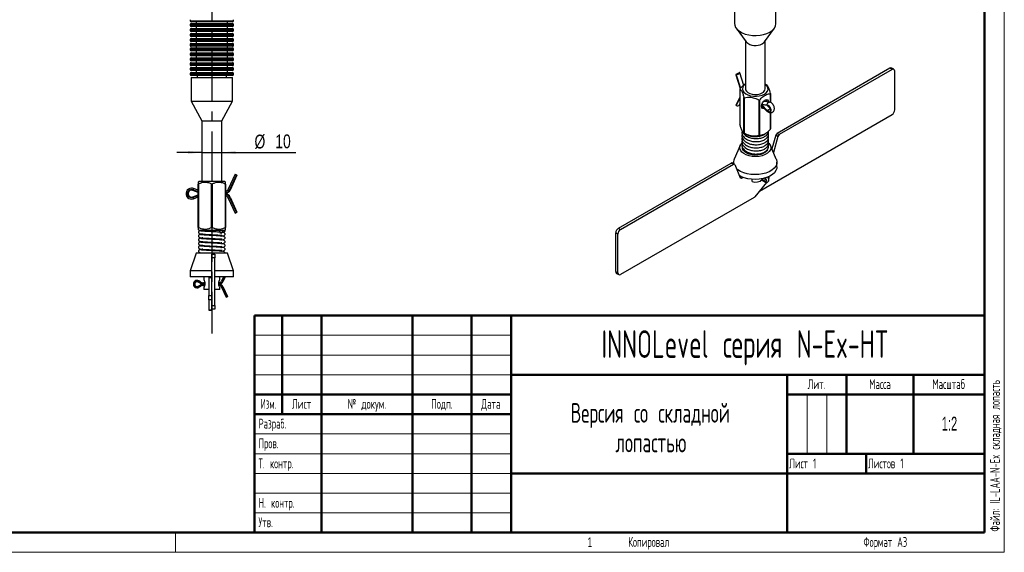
# Model space of a CAD drawing. Header units: millimetres. Extents: x 0 to 420, y 0 to 297.
# Tile 6 of 15: x 170 to 420, y 0 to 135. Entities that reach past the tile are written whole.
import ezdxf

# ---------------------------------------------------------------- set-up
doc = ezdxf.new("R2010")
doc.units = ezdxf.units.MM
doc.linetypes.add('CENTERX2', pattern=[20.32, 12.7, -2.54, 2.54, -2.54])
doc.layers.add('ОСЕВЫЕ', color=7, linetype='Continuous')
doc.layers.add('ОСНОВНОЙ', color=7, linetype='Continuous', lineweight=25)
doc.styles.add('SLDTEXTSTYLE0', font='TXT', dxfattribs={"width": 0.605, "bigfont": 'bigfont'})
doc.styles.add('SLDTEXTSTYLE1', font='TXT', dxfattribs={"width": 0.620146, "bigfont": 'bigfont'})
doc.styles.add('SLDTEXTSTYLE2', font='TXT', dxfattribs={"width": 0.605})
doc.styles.add('SLDTEXTSTYLE3', font='TXT', dxfattribs={"width": 0.559127, "bigfont": 'bigfont'})
doc.styles.add('SLDTEXTSTYLE4', font='TXT', dxfattribs={"width": 0.75})
doc.dimstyles.new('SLDDIMSTYLE3', dxfattribs={"dimtxt": 3.5, "dimasz": 3.556, "dimexe": 0, "dimexo": 0.0625, "dimgap": 0.875, "dimtad": 1, "dimdec": 0, "dimlfac": 2, "dimrnd": 1e-09, "dimzin": 12, "dimdsep": 46, "dimtxsty": 'SLDTEXTSTYLE4', "dimsah": 1, "dimcen": 0.09, "dimadec": 0, "dimazin": 3, "dimtfac": 1, "dimtdec": 0, "dimtmove": 0, "dimatfit": 0, "dimfxl": 0, "dimfrac": 2, "dimtolj": 1, "dimtzin": 12, "dimarcsym": 0})

# ---------------------------------------------------------------- blocks, each defined once
blk = doc.blocks.new('SW_NOTE_0')
at = {"color": 0, "linetype": 'Continuous', "lineweight": 0, "char_height": 5, "attachment_point": 2, "style": 'SLDTEXTSTYLE0'}
for s, insert in [('Версия со складной', (31.41, 6.43)), ('лопастью', (31.54, -1.07))]:
    blk.add_mtext(s, dxfattribs=dict(at, insert=insert))
blk = doc.blocks.new('_D_6')
at = {"layer": 'ОСЕВЫЕ'}
for p, q in [((216.67, 101.35), (210.32, 101.35)), ((216.67, 101.35), (221.67, 101.35)), ((221.67, 101.35), (240.43, 101.35))]:
    blk.add_line(p, q, dxfattribs=at)
for points in [[(216.67, 101.35), (213.12, 101.73), (213.12, 100.97)], [(221.67, 101.35), (225.23, 100.97), (225.23, 101.73)]]:
    blk.add_solid(points, dxfattribs=at)
at = {"layer": 'ОСЕВЫЕ', "char_height": 3.5, "attachment_point": 1, "style": 'SLDTEXTSTYLE4'}
for s, insert in [('%%c', (229.98, 105.86)), ('10', (235.26, 105.92))]:
    blk.add_mtext(s, dxfattribs=dict(at, insert=insert))

msp = doc.modelspace()

# ---------------------------------------------------------------- linework, layer by layer
at = {"color": 7, "linetype": 'Continuous', "lineweight": 18}
for p, q in [((420, 297), (420, 0)), ((230, 55), (295, 55)), ((230, 50), (295, 50)), ((230, 45), (295, 45)), ((370, 40), (370, 25)), ((375, 40), (375, 25)), ((230, 30), (295, 30)), ((230, 25), (295, 25)), ((230, 20), (295, 20)), ((230, 15), (295, 15)), ((230, 10), (295, 10)), ((0, 0), (420, 0))]:
    msp.add_line(p, q, dxfattribs=at)
at = {"color": 7, "linetype": 'Continuous', "lineweight": 50}
for p, q in [((415, 5), (415, 292)), ((230, 60), (415, 60)), ((230, 60), (230, 5)), ((237, 35), (237, 60)), ((247, 60), (247, 5)), ((270, 60), (270, 5)), ((285, 60), (285, 5)), ((295, 60), (295, 5)), ((295, 45), (415, 45)), ((365, 45), (365, 5)), ((380, 45), (380, 25)), ((397, 45), (397, 25)), ((230, 40), (295, 40)), ((365, 40), (415, 40)), ((230, 35), (295, 35)), ((365, 25), (415, 25)), ((385, 25), (385, 20)), ((295, 20), (415, 20)), ((20, 5), (415, 5))]:
    msp.add_line(p, q, dxfattribs=at)
at = {"color": 7, "linetype": 'Continuous', "lineweight": 25}
for p, q in [((351.64, 138.58), (351.64, 134.01)), ((362.14, 134.01), (362.14, 138.58)), ((213.67, 135), (213.67, 134.75)), ((224.67, 134.75), (224.67, 135)), ((213.67, 133.75), (213.67, 133.5)), ((213.67, 132.5), (213.67, 132.25)), ((224.42, 134.5), (213.92, 134.5)), ((213.92, 134), (219.17, 134)), ((224.42, 133.25), (213.92, 133.25)), ((213.92, 132.75), (219.17, 132.75)), ((215.17, 134.5), (215.17, 134)), ((215.17, 133.25), (215.17, 132.75)), ((219.17, 134), (224.42, 134)), ((219.17, 132.75), (224.42, 132.75)), ((223.17, 134), (223.17, 134.5)), ((223.17, 132.75), (223.17, 133.25)), ((224.67, 133.5), (224.67, 133.75)), ((224.67, 132.25), (224.67, 132.5)), ((352.05, 132.83), (354.59, 129.37)), ((359.19, 129.37), (361.73, 132.83)), ((213.67, 131.25), (213.67, 131)), ((213.67, 130), (213.67, 129.75)), ((224.42, 132), (213.92, 132)), ((213.92, 131.5), (219.17, 131.5)), ((224.42, 130.75), (213.92, 130.75)), ((213.92, 130.25), (219.17, 130.25)), ((215.17, 132), (215.17, 131.5)), ((215.17, 130.75), (215.17, 130.25)), ((219.17, 131.5), (224.42, 131.5)), ((219.17, 130.25), (224.42, 130.25)), ((223.17, 131.5), (223.17, 132)), ((223.17, 130.25), (223.17, 130.75)), ((224.67, 131), (224.67, 131.25)), ((224.67, 129.75), (224.67, 130)), ((213.67, 128.75), (213.67, 128.5)), ((213.67, 127.6), (213.67, 127.35)), ((224.42, 129.5), (213.92, 129.5)), ((213.92, 129), (219.17, 129)), ((224.42, 128.25), (213.92, 128.25)), ((213.92, 127.85), (219.17, 127.85)), ((215.17, 129.5), (215.17, 129)), ((215.17, 128.25), (215.17, 127.85)), ((219.17, 129), (224.42, 129)), ((219.17, 127.85), (224.42, 127.85)), ((223.17, 129), (223.17, 129.5)), ((223.17, 127.85), (223.17, 128.25)), ((224.67, 128.5), (224.67, 128.75)), ((224.67, 127.35), (224.67, 127.6)), ((354.39, 129.64), (354.39, 117.48)), ((359.39, 117.48), (359.39, 129.64)), ((213.67, 126.35), (213.67, 126.1)), ((213.67, 125.1), (213.67, 124.85)), ((224.42, 127.1), (213.92, 127.1)), ((213.92, 126.6), (219.17, 126.6)), ((224.42, 125.85), (213.92, 125.85)), ((213.92, 125.35), (219.17, 125.35)), ((215.17, 127.1), (215.17, 126.6)), ((215.17, 125.85), (215.17, 125.35)), ((219.17, 126.6), (224.42, 126.6)), ((219.17, 125.35), (224.42, 125.35)), ((223.17, 126.6), (223.17, 127.1)), ((223.17, 125.35), (223.17, 125.85)), ((224.67, 126.1), (224.67, 126.35)), ((224.67, 124.85), (224.67, 125.1)), ((213.67, 123.85), (213.67, 123.6)), ((213.67, 122.6), (213.67, 122.35)), ((224.42, 124.6), (213.92, 124.6)), ((213.92, 124.1), (219.17, 124.1)), ((224.42, 123.35), (213.92, 123.35)), ((213.92, 122.85), (219.17, 122.85)), ((215.17, 124.6), (215.17, 124.1)), ((215.17, 123.35), (215.17, 122.85)), ((219.17, 124.1), (224.42, 124.1)), ((219.17, 122.85), (224.42, 122.85)), ((223.17, 124.1), (223.17, 124.6)), ((223.17, 122.85), (223.17, 123.35)), ((224.67, 123.6), (224.67, 123.85)), ((224.67, 122.35), (224.67, 122.6)), ((391.01, 122.68), (362.43, 106.18)), ((391.54, 122.37), (362.96, 105.88)), ((391.54, 122.37), (391.01, 122.68)), ((392.04, 122.42), (391.51, 122.73)), ((213.67, 121.35), (213.67, 121.1)), ((224.42, 122.1), (213.92, 122.1)), ((213.92, 121.6), (219.17, 121.6)), ((224.42, 120.85), (213.92, 120.85)), ((213.92, 120.35), (213.92, 114.35)), ((213.92, 120.35), (224.42, 120.35)), ((215.17, 122.1), (215.17, 121.6)), ((215.42, 120.85), (215.42, 120.35)), ((219.17, 121.6), (224.42, 121.6)), ((222.92, 120.35), (222.92, 120.85)), ((223.17, 121.6), (223.17, 122.1)), ((224.42, 114.35), (224.42, 120.35)), ((224.67, 121.1), (224.67, 121.35)), ((351.97, 121.06), (353.1, 117.56)), ((352.77, 121.54), (352, 121.1)), ((353.97, 118.35), (352.94, 121.55)), ((392.24, 112.17), (392.24, 121.96)), ((353.01, 117.42), (353.01, 108.44)), ((359.72, 118.5), (359.39, 118.69)), ((353.01, 115.39), (351.98, 113.37)), ((354.01, 106.28), (354.01, 115.26)), ((354.11, 115.2), (354.11, 106.22)), ((360.73, 114), (360.73, 116.23)), ((360.77, 116.31), (360.77, 113.99)), ((213.92, 114.35), (216.67, 109.35)), ((213.92, 114.35), (224.42, 114.35)), ((221.67, 109.35), (224.42, 114.35)), ((352.9, 113.44), (353.01, 113.65)), ((357.85, 105.64), (357.85, 114.62)), ((357.99, 114.64), (357.99, 105.66)), ((358.49, 113.22), (358.56, 113.16)), ((358.51, 113.14), (358.56, 113.16)), ((358.66, 113.15), (358.52, 113.09)), ((359.84, 111.87), (358.54, 113.19)), ((358.56, 113.16), (359.86, 111.84)), ((358.6, 113.51), (359.9, 113.33)), ((359.94, 112), (358.64, 113.32)), ((360.48, 114.09), (359.18, 114.27)), ((359.2, 114.28), (359.21, 114.52)), ((360.73, 112.48), (359.89, 113.33)), ((360.71, 112.44), (359.94, 112)), ((357.98, 91.57), (391.54, 110.94)), ((359.84, 111.87), (359.86, 111.84)), ((360.73, 107.24), (360.73, 111.44)), ((360.77, 111.44), (360.77, 107.32)), ((216.67, 109.35), (216.67, 94.1)), ((216.67, 109.35), (221.67, 109.35)), ((221.67, 94.1), (221.67, 109.35)), ((354.06, 106.25), (354.59, 105.94)), ((359.19, 105.94), (359.36, 106.05)), ((362.1, 105.73), (361.11, 102.23)), ((362.63, 105.43), (361.49, 101.37)), ((362.63, 105.43), (362.1, 105.73)), ((362.43, 106.18), (362.96, 105.88)), ((353.06, 103.13), (351.55, 99.67)), ((362.22, 99.67), (360.72, 103.13)), ((322.24, 82.16), (350.81, 98.66)), ((322.77, 81.86), (351.34, 98.35)), ((351.34, 98.35), (350.81, 98.66)), ((351.59, 98.38), (351.06, 98.68)), ((351.39, 98.9), (351.39, 98.5)), ((351.67, 98.28), (353.09, 94.92)), ((362.39, 97.68), (362.39, 98.9)), ((225.07, 95.84), (223.33, 92.03)), ((225.4, 95.69), (223.67, 91.88)), ((225.54, 95.63), (223.8, 91.82)), ((225.07, 95.84), (225.4, 95.69)), ((225.4, 95.69), (225.54, 95.63)), ((352.97, 95.21), (353.18, 95.33)), ((353.42, 94.85), (353.77, 95.06)), ((359.63, 94.47), (359.33, 94.83)), ((215.92, 94.1), (215.67, 93.85)), ((215.75, 93.35), (215.67, 93.35)), ((215.67, 82.35), (215.67, 93.35)), ((215.75, 93.35), (215.75, 82.35)), ((215.92, 94.1), (222.42, 94.1)), ((219.1, 82.35), (219.1, 93.35)), ((219.25, 93.35), (219.1, 93.35)), ((219.25, 93.35), (219.25, 82.35)), ((222.67, 93.85), (222.42, 94.1)), ((222.67, 93.35), (222.6, 93.35)), ((222.6, 82.35), (222.6, 93.35)), ((222.67, 93.35), (222.67, 82.35)), ((356.11, 93.96), (356.11, 94.53)), ((359.77, 93.73), (356.77, 90.1)), ((359.01, 94.09), (358.66, 94.52)), ((358.66, 94.52), (358.66, 94.51)), ((358.66, 94.51), (359.02, 94.08)), ((358.73, 94.6), (358.67, 94.67)), ((359.09, 94.16), (358.73, 94.6)), ((359.6, 94.46), (359.09, 94.16)), ((359.68, 94.37), (359.6, 94.46)), ((214.37, 91.87), (214.32, 91.73)), ((215.67, 91.22), (214.32, 91.73)), ((214.32, 90.09), (215.67, 90.61)), ((214.37, 89.95), (214.32, 90.09)), ((215.67, 91.77), (214.5, 92.21)), ((214.5, 89.61), (215.67, 90.06)), ((223.67, 91.88), (223.8, 91.82)), ((223.67, 89.95), (223.8, 90.01)), ((223.67, 89.95), (225.4, 86.14)), ((223.8, 90.01), (225.54, 86.2)), ((356.6, 89.95), (322.77, 70.43)), ((223.33, 89.8), (225.07, 85.98)), ((225.07, 85.98), (225.4, 86.14)), ((225.4, 86.14), (225.54, 86.2)), ((215.67, 82.35), (215.75, 82.35)), ((219.1, 82.35), (219.25, 82.35)), ((222.6, 82.35), (222.67, 82.35)), ((215.67, 81.85), (215.92, 81.6)), ((222.42, 81.6), (215.92, 81.6)), ((217.17, 81.6), (217.17, 81.37)), ((217.17, 80.62), (217.17, 80.41)), ((221.17, 81.14), (221.17, 81.6)), ((221.17, 80.19), (221.17, 80.4)), ((222.42, 81.6), (222.67, 81.85)), ((222.42, 81.6), (222.55, 81.6)), ((322.06, 80.63), (321.53, 80.94)), ((321.53, 71.14), (321.53, 80.94)), ((322.06, 70.83), (322.06, 80.63)), ((322.24, 82.16), (322.77, 81.86)), ((217.17, 79.66), (217.17, 79.45)), ((217.17, 78.7), (217.17, 78.49)), ((217.17, 77.74), (217.17, 77.54)), ((221.17, 79.23), (221.17, 79.44)), ((221.17, 78.27), (221.17, 78.48)), ((221.17, 77.31), (221.17, 77.52)), ((215.22, 75.85), (213.67, 71.35)), ((223.12, 75.85), (215.22, 75.85)), ((217.17, 76.78), (217.17, 76.58)), ((219.17, 75.6), (219.92, 75.6)), ((219.17, 74.6), (219.17, 75.6)), ((219.92, 75.6), (219.92, 74.6)), ((221.17, 76.35), (221.17, 76.57)), ((224.67, 71.35), (223.12, 75.85)), ((219.17, 62.6), (219.17, 74.6)), ((219.92, 74.6), (219.17, 74.6)), ((219.92, 62.6), (219.92, 74.6)), ((213.67, 71.35), (213.67, 69.85)), ((219.17, 71.35), (213.67, 71.35)), ((224.67, 71.35), (219.92, 71.35)), ((224.67, 69.85), (224.67, 71.35)), ((321.53, 71.14), (322.06, 70.83)), ((321.74, 70.68), (322.27, 70.38)), ((219.17, 69.85), (213.67, 69.85)), ((215.75, 68.57), (215.7, 68.49)), ((216.21, 68.2), (215.7, 68.49)), ((215.7, 67.47), (216.21, 67.75)), ((215.75, 67.38), (215.7, 67.47)), ((216.25, 68.29), (215.75, 68.57)), ((215.75, 67.38), (216.25, 67.66)), ((216.37, 68.5), (215.87, 68.78)), ((215.87, 67.17), (216.37, 67.45)), ((216.25, 68.29), (216.21, 68.2)), ((216.25, 67.66), (216.21, 67.75)), ((217.4, 68.34), (217.02, 68.34)), ((217.02, 68.09), (217.02, 67.99)), ((217.42, 67.99), (217.02, 67.99)), ((217.02, 67.86), (217.02, 67.96)), ((217.02, 67.96), (217.41, 67.96)), ((217.02, 67.62), (217.34, 67.62)), ((217.17, 69.85), (217.17, 69.02)), ((218.42, 69.85), (218.42, 69.6)), ((219.17, 69.6), (218.42, 69.6)), ((218.42, 69.6), (218.42, 65.13)), ((224.67, 69.85), (219.92, 69.85)), ((221.04, 67.99), (220.93, 67.99)), ((220.94, 67.96), (221.04, 67.96)), ((221.04, 68.34), (220.95, 68.34)), ((221.04, 68.09), (221.04, 67.99)), ((221.04, 67.86), (221.04, 67.96)), ((221.17, 69.02), (221.17, 69.85)), ((222.15, 69.85), (221.64, 68.72)), ((221.86, 68.62), (221.95, 68.58)), ((221.86, 67.33), (221.95, 67.37)), ((222.53, 69.85), (221.95, 68.58)), ((221.95, 67.37), (223.11, 64.83)), ((217.17, 67.19), (217.17, 66.6)), ((218.42, 66.6), (217.17, 66.6)), ((218.42, 65.13), (219.17, 65.13)), ((218.42, 63.96), (218.42, 65.13)), ((221.17, 66.6), (219.92, 66.6)), ((221.17, 66.6), (221.17, 67.19)), ((221.64, 67.23), (222.8, 64.69)), ((221.86, 67.33), (223.02, 64.79)), ((219.17, 63.96), (218.42, 63.96)), ((218.42, 63.96), (218.42, 61.41)), ((219.17, 62.6), (219.92, 62.6)), ((219.17, 61.6), (219.17, 62.6)), ((219.92, 62.6), (219.92, 61.6)), ((222.8, 64.69), (223.02, 64.79)), ((223.02, 64.79), (223.11, 64.83)), ((218.42, 61.41), (219.17, 61.41)), ((218.42, 61.35), (218.42, 61.41)), ((219.17, 61.35), (218.42, 61.35)), ((219.92, 61.6), (219.17, 61.6)), ((219.17, 61.6), (219.17, 61.41)), ((219.17, 61.41), (219.17, 61.35))]:
    msp.add_line(p, q, dxfattribs=at)
at = {"color": 8, "linetype": 'Continuous', "lineweight": 25}
for p, q in [((213.67, 134.75), (224.67, 134.75)), ((219.17, 133.75), (213.67, 133.75)), ((213.67, 133.5), (224.67, 133.5)), ((219.17, 132.5), (213.67, 132.5)), ((213.67, 132.25), (224.67, 132.25)), ((224.67, 133.75), (219.17, 133.75)), ((224.67, 132.5), (219.17, 132.5)), ((219.17, 131.25), (213.67, 131.25)), ((213.67, 131), (224.67, 131)), ((219.17, 130), (213.67, 130)), ((224.67, 131.25), (219.17, 131.25)), ((224.67, 130), (219.17, 130)), ((213.67, 129.75), (224.67, 129.75)), ((219.17, 128.75), (213.67, 128.75)), ((213.67, 128.5), (224.67, 128.5)), ((219.17, 127.6), (213.67, 127.6)), ((213.67, 127.35), (224.67, 127.35)), ((224.67, 128.75), (219.17, 128.75)), ((224.67, 127.6), (219.17, 127.6)), ((219.17, 126.35), (213.67, 126.35)), ((213.67, 126.1), (224.67, 126.1)), ((219.17, 125.1), (213.67, 125.1)), ((213.67, 124.85), (224.67, 124.85)), ((224.67, 126.35), (219.17, 126.35)), ((224.67, 125.1), (219.17, 125.1)), ((219.17, 123.85), (213.67, 123.85)), ((213.67, 123.6), (224.67, 123.6)), ((219.17, 122.6), (213.67, 122.6)), ((213.67, 122.35), (224.67, 122.35)), ((224.67, 123.85), (219.17, 123.85)), ((224.67, 122.6), (219.17, 122.6)), ((219.17, 121.35), (213.67, 121.35)), ((213.67, 121.1), (224.67, 121.1)), ((224.67, 121.35), (219.17, 121.35)), ((352.04, 121.06), (353.15, 117.61)), ((353.01, 115.15), (352.04, 113.26)), ((358.54, 113.19), (358.56, 113.16)), ((358.58, 113.61), (359.84, 113.44)), ((358.89, 113.47), (358.64, 113.32)), ((360.71, 112.44), (359.83, 113.34)), ((353.02, 95.08), (353.42, 94.85)), ((359.6, 94.46), (359.3, 94.82)), ((358.98, 94.74), (358.73, 94.6)), ((359.01, 94.09), (359.02, 94.08)), ((214.5, 92.21), (214.37, 91.87)), ((215.67, 91.38), (214.37, 91.87)), ((214.37, 89.95), (215.67, 90.45)), ((214.5, 89.61), (214.37, 89.95)), ((223.33, 92.03), (223.67, 91.88)), ((223.33, 89.8), (223.67, 89.95)), ((215.87, 68.78), (215.75, 68.57)), ((215.87, 67.17), (215.75, 67.38)), ((216.37, 68.5), (216.25, 68.29)), ((216.37, 67.45), (216.25, 67.66)), ((217.02, 68.34), (217.02, 68.09)), ((217.42, 68.09), (217.02, 68.09)), ((217.02, 67.86), (217.4, 67.86)), ((217.02, 67.62), (217.02, 67.86)), ((221.04, 68.09), (220.93, 68.09)), ((220.95, 67.86), (221.04, 67.86)), ((221.04, 68.34), (221.04, 68.09)), ((221.04, 67.62), (221.04, 67.86)), ((221.64, 68.72), (221.86, 68.62)), ((222.42, 69.85), (221.86, 68.62)), ((221.64, 67.23), (221.86, 67.33))]:
    msp.add_line(p, q, dxfattribs=at)
at = {"color": 7, "linetype": 'Continuous', "lineweight": 25, "flags": 128}
for points in [[(351.64, 134.01), (351.69, 133.59), (351.91, 133.05), (352.3, 132.54), (352.85, 132.07), (353.54, 131.68), (354.33, 131.36), (355.22, 131.14), (356.16, 131.01), (357.13, 130.98), (358.09, 131.06), (359.01, 131.24), (359.86, 131.51), (360.6, 131.87)], [(358.66, 128.91), (359.07, 129.22), (359.19, 129.37)], [(352, 121.1), (351.99, 121.09), (351.98, 121.08), (351.97, 121.07), (351.97, 121.06), (351.98, 121.06), (352, 121.05), (352.02, 121.06), (352.04, 121.06)], [(352.04, 121.06), (352.22, 121.1), (352.4, 121.16), (352.57, 121.23), (352.72, 121.3), (352.84, 121.38), (352.91, 121.46), (352.95, 121.52), (352.93, 121.57)], [(354.39, 118.68), (354.34, 118.64), (353.94, 118.27), (353.71, 117.86), (353.64, 117.42), (353.75, 116.99), (354.03, 116.59), (354.46, 116.23), (355.03, 115.94), (355.69, 115.73), (356.42, 115.62), (357.17, 115.61), (357.91, 115.7), (358.6, 115.88), (359.19, 116.15)], [(354.39, 117.48), (354.43, 117.23), (354.63, 116.86), (355, 116.53), (355.52, 116.27), (356.13, 116.1), (356.8, 116.03), (357.48, 116.07), (358.11, 116.22), (358.66, 116.46)], [(359.19, 116.15), (359.66, 116.49), (359.97, 116.89), (360.13, 117.31), (360.1, 117.75), (359.91, 118.17), (359.55, 118.55), (359.39, 118.68)], [(359.21, 112.5), (359.03, 112.46), (358.74, 112.52), (358.55, 112.74), (358.48, 113.09), (358.55, 113.52), (358.74, 113.96), (359.03, 114.35), (359.36, 114.62), (359.7, 114.74), (359.99, 114.68), (360.18, 114.46), (360.25, 114.11), (360.25, 114.11)], [(358.54, 113.19), (358.5, 113.23), (358.48, 113.25)], [(359.94, 113.34), (360.2, 113.23), (360.45, 113), (360.65, 112.68), (360.76, 112.34), (360.76, 112.04), (360.65, 111.83), (360.45, 111.74), (360.2, 111.8), (359.94, 112)], [(360.03, 113.31), (359.99, 113.24), (359.99, 113.23)], [(360.3, 103.73), (360.52, 103.48), (360.77, 103), (360.84, 102.51), (360.72, 102.02), (360.43, 101.56), (359.97, 101.15), (359.36, 100.8), (358.64, 100.53), (357.84, 100.36), (357, 100.29), (356.14, 100.33), (355.33, 100.48), (354.58, 100.72), (353.95, 101.05), (353.45, 101.45), (353.11, 101.91), (352.95, 102.39), (352.98, 102.88), (353.18, 103.36), (353.54, 103.78)], [(360, 102.03), (359.83, 101.78), (359.44, 101.41), (358.9, 101.1), (358.26, 100.87), (357.55, 100.74), (356.79, 100.7), (356.05, 100.76), (355.35, 100.92), (354.73, 101.17), (354.23, 101.5), (353.87, 101.88), (353.67, 102.3), (353.64, 102.63)], [(351.67, 98.28), (351.65, 98.33), (351.62, 98.36), (351.59, 98.38), (351.54, 98.4), (351.5, 98.4), (351.45, 98.39), (351.4, 98.38), (351.34, 98.35)], [(362.22, 99.67), (362.28, 99.54), (362.39, 98.97), (362.32, 98.4), (362.08, 97.85), (361.67, 97.33), (361.11, 96.87), (360.41, 96.46), (359.6, 96.14), (358.71, 95.9), (357.75, 95.76), (356.77, 95.73), (355.79, 95.79), (354.84, 95.95), (353.96, 96.21), (353.18, 96.56), (352.51, 96.98), (352.05, 97.39)], [(362.39, 97.68), (362.35, 97.3), (362.14, 96.74), (361.77, 96.21), (361.23, 95.73), (360.55, 95.31), (359.76, 94.97), (358.87, 94.71), (357.91, 94.56), (356.92, 94.5), (355.93, 94.55), (354.98, 94.7), (354.08, 94.95), (353.27, 95.28), (352.83, 95.53)], [(353.42, 94.85), (353.37, 94.83), (353.31, 94.81), (353.26, 94.81), (353.22, 94.81), (353.18, 94.83), (353.14, 94.85), (353.11, 94.88), (353.09, 94.92)], [(359.42, 94.86), (359.57, 94.66), (359.69, 94.41), (359.73, 94.16), (359.69, 93.96), (359.57, 93.84), (359.4, 93.82), (359.2, 93.91), (359.01, 94.09), (359.01, 94.09)], [(359.4, 94.85), (359.42, 94.84), (359.57, 94.65), (359.67, 94.44), (359.7, 94.22), (359.67, 94.05), (359.57, 93.95), (359.42, 93.93), (359.25, 94.01), (359.09, 94.16), (359.09, 94.16)], [(358.66, 94.52), (358.59, 94.6), (358.55, 94.65)], [(359.02, 94.08), (359.03, 94.07), (359.04, 94.07)], [(359.63, 94.47), (359.63, 94.47), (359.62, 94.47), (359.61, 94.46), (359.6, 94.46)], [(221.14, 67.26), (221.17, 67.21), (221.17, 67.19), (221.17, 67.21), (221.14, 67.26), (221.05, 67.46), (220.97, 67.75), (220.94, 67.92), (220.93, 68.1), (220.94, 68.28), (220.97, 68.45), (221.05, 68.75), (221.14, 68.94), (221.17, 69), (221.17, 69.02), (221.17, 69.02)]]:
    msp.add_lwpolyline(points, dxfattribs=at)
at = {"color": 8, "linetype": 'Continuous', "lineweight": 25, "flags": 128}
for points in [[(359.84, 113.44), (359.88, 113.62), (359.96, 113.79), (360.07, 113.93), (360.2, 114.03), (360.34, 114.08), (360.48, 114.09), (360.48, 114.09)], [(359.84, 113.44), (360.15, 113.31), (360.44, 113.04), (360.68, 112.67), (360.8, 112.27), (360.8, 111.92), (360.68, 111.67), (360.55, 111.59)]]:
    msp.add_lwpolyline(points, dxfattribs=at)
at = {"color": 7, "linetype": 'Continuous', "lineweight": 25}
for centre, radius, start, end in [((213.92, 134.75), 0.25, 180, 270), ((224.42, 134.75), 0.25, 270, 0), ((213.92, 133.75), 0.25, 90, 180), ((213.92, 133.5), 0.25, 180, 270), ((213.92, 132.5), 0.25, 90, 180), ((213.92, 132.25), 0.25, 180, 270), ((224.42, 133.75), 0.25, 0, 90), ((224.42, 133.5), 0.25, 270, 360), ((224.42, 132.5), 0.25, 0, 90), ((224.42, 132.25), 0.25, 270, 0), ((359.6, 134.21), 2.54, 293.1155, 355.5644), ((213.92, 131.25), 0.25, 90, 180), ((213.92, 131), 0.25, 180, 270), ((213.92, 130), 0.25, 90, 180), ((224.42, 131.25), 0.25, 0, 90), ((224.42, 131), 0.25, 270, 360), ((224.42, 130), 0.25, 0, 90), ((213.92, 129.75), 0.25, 180, 270), ((213.92, 128.75), 0.25, 90, 180), ((213.92, 128.5), 0.25, 180, 270), ((213.92, 127.6), 0.25, 90, 180), ((213.92, 127.35), 0.25, 180, 270), ((224.42, 129.75), 0.25, 270, 0), ((224.42, 128.75), 0.25, 0, 90), ((224.42, 128.5), 0.25, 270, 0), ((224.42, 127.6), 0.25, 0, 90), ((224.42, 127.35), 0.25, 270, 0), ((356.93, 131.84), 3.41, 226.5962, 300.5293), ((213.92, 126.35), 0.25, 90, 180), ((213.92, 126.1), 0.25, 180, 270), ((213.92, 125.1), 0.25, 90, 180), ((213.92, 124.85), 0.25, 180, 270), ((224.42, 126.35), 0.25, 0, 90), ((224.42, 126.1), 0.25, 270, 360), ((224.42, 125.1), 0.25, 0, 90), ((224.42, 124.85), 0.25, 270, 360), ((213.92, 123.85), 0.25, 90, 180), ((213.92, 123.6), 0.25, 180, 270), ((213.92, 122.6), 0.25, 90, 180), ((213.92, 122.35), 0.25, 180, 270), ((224.42, 123.85), 0.25, 0, 90), ((224.42, 123.6), 0.25, 270, 360), ((224.42, 122.6), 0.25, 0, 90), ((224.42, 122.35), 0.25, 270, 360), ((391.3, 122.27), 0.503, 65.6929, 125.6176), ((391.81, 122.03), 0.437, 350.786, 129.2033), ((213.92, 121.35), 0.25, 90, 180), ((213.92, 121.1), 0.25, 180, 270), ((224.42, 121.35), 0.25, 0, 90), ((224.42, 121.1), 0.25, 270, 360), ((352.89, 121.38), 0.199, 77.1659, 124.6926), ((354.49, 116.78), 1.61, 153.5054, 156.6977), ((358.15, 117.59), 1.25, 294.0627, 354.6172), ((355.95, 118.5), 3.77, 239.0977, 240.9076), ((359.29, 116.94), 1.61, 333.5054, 336.6977), ((352.07, 113.35), 0.0928, 162.3845, 252.0863), ((352.37, 113.81), 0.645, 238.9882, 325.1679), ((356.94, 121.03), 6.47, 278.1616, 279.4245), ((358.88, 113.19), 0.399, 178.4724, 275.5931), ((358.71, 113.16), 0.177, 115.2641, 169.5477), ((359.48, 114.2), 0.417, 356.2332, 119.4674), ((359.91, 113.39), 0.0595, 262.3631, 301.4394), ((360.01, 111.84), 0.177, 115.2641, 169.5477), ((360.41, 112.28), 0.699, 215.4284, 281.7282), ((390.71, 112.24), 1.54, 302.6055, 357.3945), ((359.29, 107.96), 1.61, 333.5054, 336.6977), ((355.95, 109.51), 3.77, 239.0977, 240.9076), ((356.89, 110.32), 4.95, 242.304, 297.6907), ((356.94, 112.04), 6.47, 278.1616, 279.4245), ((362.86, 105.53), 0.781, 122.8699, 164.6949), ((363.39, 105.22), 0.781, 122.8699, 164.6949), ((350.96, 98.46), 0.247, 65.1291, 126.1814), ((353.27, 98.9), 1.88, 155.7929, 193.4033), ((359.29, 94.99), 1.14, 334.5628, 12.3588), ((356.92, 96.46), 2.63, 251.9928, 311.7852), ((358.8, 94.45), 0.162, 115.7496, 153.9163), ((359.16, 94.02), 0.162, 115.7496, 153.9163), ((214.01, 90.91), 1.39, 90, 290.6986), ((214.01, 90.91), 1.02, 69.3014, 290.6986), ((214.01, 90.91), 0.875, 69.3014, 290.6986), ((214.01, 90.91), 1.39, 69.3014, 90), ((222.44, 92.44), 0.985, 283.8948, 335.4981), ((222.44, 92.44), 1.5, 279.0733, 335.4981), ((222.44, 89.39), 1.5, 24.5019, 80.9267), ((222.44, 89.39), 0.985, 24.5019, 76.1052), ((356.26, 90.5), 0.643, 301.0273, 321.133), ((222.17, 81.6), 0.375, 180, 0), ((323.07, 80.87), 1.54, 122.6055, 177.3945), ((323.6, 80.56), 1.54, 122.6055, 177.3945), ((322.02, 71.09), 0.493, 173.7012, 234.9867), ((322.5, 70.76), 0.437, 170.786, 309.2033), ((215.42, 67.98), 0.927, 90, 299.2102), ((215.42, 67.98), 0.683, 60.7898, 299.2102), ((215.42, 67.98), 0.583, 60.7898, 299.2102), ((215.42, 67.98), 0.927, 60.7898, 90), ((217.02, 69.66), 1.67, 240.7898, 270), ((217.02, 66.29), 1.67, 90, 119.2102), ((217.02, 69.66), 1.57, 240.7898, 270), ((217.02, 66.29), 1.57, 90, 119.2102), ((217.02, 69.66), 1.32, 240.7898, 270), ((217.02, 66.29), 1.32, 90, 119.2102), ((221.04, 68.99), 0.657, 270, 335.4981), ((221.04, 68.99), 0.9, 270, 335.4981), ((221.04, 68.99), 1, 270, 335.4981), ((221.04, 66.96), 1, 24.5019, 90), ((221.04, 66.96), 0.9, 24.5019, 90), ((221.04, 66.96), 0.657, 24.5019, 90)]:
    msp.add_arc(centre, radius, start, end, dxfattribs=at)
at = {"color": 8, "linetype": 'Continuous', "lineweight": 25}
for centre, radius, start, end in [((357.17, 111.88), 2.06, 44.568, 48.8639), ((358.61, 113.57), 0.0643, 214.2451, 260.2438), ((359.12, 113.84), 0.429, 82.3018, 117.4084), ((359.93, 113.41), 0.0899, 165.0493, 252.46), ((222.44, 92.44), 1.35, 280.0907, 335.4981), ((222.44, 89.39), 1.35, 24.5019, 79.9093)]:
    msp.add_arc(centre, radius, start, end, dxfattribs=at)
at = {"color": 7, "linetype": 'Continuous', "lineweight": 25}
for points, knots in [([(353.01, 117.42), (353.08, 117.37), (353.22, 117.26), (353.48, 116.85), (353.76, 116.15), (353.94, 115.52), (354.01, 115.26)], [0, 0, 0, 0, 0.217359, 0.441929, 0.767405, 1, 1, 1, 1]), ([(354.41, 118.68), (354.38, 118.67), (354.01, 118.53), (353.53, 118.04), (353.13, 117.6), (353.04, 117.5)], [0, 0, 0, 0, 0.056404, 0.798543, 1, 1, 1, 1]), ([(360.77, 116.31), (360.7, 116.55), (360.56, 117.05), (360.3, 117.78), (360.02, 118.27), (359.84, 118.41), (359.77, 118.47)], [0, 0, 0, 0, 0.217359, 0.441929, 0.767405, 1, 1, 1, 1]), ([(354.11, 115.2), (354.37, 115.26), (354.9, 115.37), (355.88, 115.38), (356.91, 115.12), (357.58, 114.77), (357.85, 114.62)], [0, 0, 0, 0, 0.217359, 0.441929, 0.767405, 1, 1, 1, 1]), ([(357.99, 114.64), (358.13, 114.8), (358.59, 115.3), (359.45, 115.98), (360.24, 116.2), (360.65, 116.22), (360.73, 116.23)], [0, 0, 0, 0, 0.160728, 0.52963, 0.899576, 1, 1, 1, 1]), ([(359.18, 114.27), (359.16, 114.27), (359.13, 114.28), (359.05, 114.31), (359.01, 114.34)], [0, 0, 0, 0, 0.440738, 1, 1, 1, 1]), ([(359.25, 114.54), (359.25, 114.48), (359.25, 114.42), (359.24, 114.35), (359.24, 114.34)], [0, 0, 0, 0, 0.8241628, 1, 1, 1, 1]), ([(359.86, 111.84), (359.93, 111.78), (360.1, 111.62), (360.42, 111.46), (360.8, 111.41), (361.17, 111.5), (361.48, 111.72), (361.67, 112.04), (361.75, 112.39), (361.72, 112.77), (361.65, 113.08), (361.55, 113.23), (361.53, 113.26)], [0, 0, 0, 0, 0.079711, 0.199382, 0.308982, 0.416716, 0.533406, 0.63615, 0.738516, 0.848691, 0.971897, 1, 1, 1, 1]), ([(361.53, 113.26), (361.47, 113.36), (361.32, 113.62), (361, 113.9), (360.7, 114.05), (360.52, 114.08), (360.48, 114.09)], [0, 0, 0, 0, 0.256698, 0.604869, 0.89896, 1, 1, 1, 1]), ([(354.01, 106.28), (353.94, 106.33), (353.8, 106.44), (353.54, 106.85), (353.26, 107.55), (353.08, 108.18), (353.01, 108.44)], [0, 0, 0, 0, 0.217359, 0.441929, 0.767405, 1, 1, 1, 1]), ([(353.59, 106.81), (353.56, 106.71), (353.5, 106.51), (353.52, 106.08), (353.73, 105.48), (354.37, 104.82), (355.36, 104.32), (356.51, 104.08), (357.71, 104.07), (358.81, 104.32), (359.6, 104.75), (360.09, 105.27), (360.28, 105.81), (360.3, 106.22), (360.19, 106.4), (360.18, 106.41)], [0, 0, 0, 0, 0.03577, 0.076018, 0.159583, 0.263098, 0.368041, 0.465533, 0.56786, 0.673877, 0.768596, 0.845539, 0.918203, 0.99416, 1, 1, 1, 1]), ([(353.59, 106.02), (353.56, 105.93), (353.5, 105.73), (353.52, 105.3), (353.73, 104.7), (354.37, 104.03), (355.36, 103.54), (356.51, 103.29), (357.71, 103.29), (358.81, 103.54), (359.6, 103.97), (360.09, 104.48), (360.28, 105.03), (360.3, 105.43), (360.19, 105.62), (360.18, 105.63)], [0, 0, 0, 0, 0.03577, 0.076018, 0.159583, 0.263098, 0.368041, 0.465533, 0.56786, 0.673877, 0.768596, 0.845539, 0.918203, 0.99416, 1, 1, 1, 1]), ([(353.59, 105.24), (353.56, 105.15), (353.5, 104.95), (353.52, 104.52), (353.73, 103.92), (354.37, 103.25), (355.36, 102.76), (356.51, 102.51), (357.71, 102.51), (358.81, 102.76), (359.6, 103.19), (360.09, 103.7), (360.28, 104.25), (360.3, 104.65), (360.19, 104.84), (360.18, 104.85)], [0, 0, 0, 0, 0.03577, 0.076018, 0.159583, 0.263098, 0.368041, 0.465533, 0.56786, 0.673877, 0.768596, 0.845539, 0.918203, 0.99416, 1, 1, 1, 1]), ([(353.59, 106.81), (353.63, 106.65), (353.75, 106.21), (354.38, 105.6), (355.35, 105.1), (356.51, 104.86), (357.72, 104.85), (358.81, 105.11), (359.61, 105.54), (360.07, 106.05), (360.27, 106.46), (360.24, 106.69), (360.24, 106.74)], [0, 0, 0, 0, 0.072859, 0.196228, 0.321298, 0.437489, 0.559442, 0.685793, 0.798679, 0.890379, 0.976979, 1, 1, 1, 1]), ([(357.85, 105.64), (357.6, 105.58), (357.07, 105.47), (356.08, 105.46), (355.05, 105.72), (354.39, 106.07), (354.11, 106.22)], [0, 0, 0, 0, 0.217359, 0.441929, 0.767405, 1, 1, 1, 1]), ([(355.45, 105.6), (355.42, 105.61), (355.35, 105.62), (355.28, 105.64), (355.24, 105.66)], [0, 0, 0, 0, 0.394422, 1, 1, 1, 1]), ([(360.73, 107.24), (360.59, 107.09), (360.14, 106.59), (359.28, 105.91), (358.48, 105.68), (358.08, 105.67), (357.99, 105.66)], [0, 0, 0, 0, 0.160728, 0.52963, 0.899576, 1, 1, 1, 1]), ([(353.59, 104.46), (353.56, 104.37), (353.5, 104.17), (353.52, 103.73), (353.73, 103.13), (354.37, 102.47), (355.36, 101.97), (356.51, 101.73), (357.71, 101.72), (358.81, 101.98), (359.6, 102.41), (360.09, 102.92), (360.28, 103.47), (360.3, 103.87), (360.19, 104.05), (360.18, 104.07)], [0, 0, 0, 0, 0.03577, 0.076018, 0.159583, 0.263098, 0.368041, 0.465533, 0.56786, 0.673877, 0.768596, 0.845539, 0.918203, 0.99416, 1, 1, 1, 1]), ([(353.59, 103.68), (353.56, 103.58), (353.5, 103.38), (353.52, 102.95), (353.73, 102.35), (354.37, 101.69), (355.36, 101.19), (356.51, 100.95), (357.71, 100.94), (358.81, 101.19), (359.6, 101.62), (360.09, 102.14), (360.28, 102.68), (360.3, 103.09), (360.19, 103.27), (360.18, 103.28)], [0, 0, 0, 0, 0.03577, 0.076018, 0.159583, 0.263098, 0.368041, 0.465533, 0.56786, 0.673877, 0.768596, 0.845539, 0.918203, 0.99416, 1, 1, 1, 1]), ([(359.28, 93.87), (359.29, 93.86), (359.38, 93.79), (359.56, 93.73), (359.77, 93.72), (359.95, 93.77), (360.12, 93.88), (360.26, 94.05), (360.33, 94.25), (360.33, 94.47), (360.28, 94.69), (360.19, 94.92), (360.09, 95.05), (360.04, 95.1)], [0, 0, 0, 0, 0.015861, 0.139931, 0.240855, 0.315997, 0.406213, 0.502392, 0.621641, 0.702835, 0.800952, 0.916723, 1, 1, 1, 1]), ([(215.67, 93.84), (215.67, 93.84), (215.67, 93.87), (215.67, 93.76), (215.67, 93.57), (215.67, 93.41), (215.67, 93.35)], [0, 0, 0, 0, 0.058289, 0.42253, 0.799577, 1, 1, 1, 1]), ([(215.75, 93.35), (215.98, 93.47), (216.45, 93.71), (217.33, 93.91), (218.26, 93.78), (218.85, 93.48), (219.1, 93.35)], [0, 0, 0, 0, 0.217359, 0.441929, 0.767405, 1, 1, 1, 1]), ([(219.25, 93.35), (219.48, 93.47), (219.95, 93.71), (220.83, 93.91), (221.76, 93.78), (222.35, 93.48), (222.6, 93.35)], [0, 0, 0, 0, 0.217359, 0.441929, 0.767405, 1, 1, 1, 1]), ([(222.67, 93.35), (222.67, 93.44), (222.67, 93.63), (222.67, 93.82), (222.67, 93.83), (222.67, 93.84)], [0, 0, 0, 0, 0.3201, 0.682865, 1, 1, 1, 1]), ([(358.5, 94.68), (358.53, 94.65), (358.59, 94.6), (358.64, 94.54), (358.66, 94.51)], [0, 0, 0, 0, 0.576961, 1, 1, 1, 1]), ([(215.67, 82.35), (215.67, 82.26), (215.67, 82.08), (215.67, 81.89), (215.67, 81.87), (215.67, 81.86)], [0, 0, 0, 0, 0.3201, 0.682865, 1, 1, 1, 1]), ([(219.1, 82.35), (218.87, 82.23), (218.4, 81.99), (217.52, 81.79), (216.59, 81.92), (216, 82.23), (215.75, 82.35)], [0, 0, 0, 0, 0.217359, 0.441929, 0.767405, 1, 1, 1, 1]), ([(222.6, 82.35), (222.37, 82.23), (221.9, 81.99), (221.02, 81.79), (220.09, 81.92), (219.5, 82.23), (219.25, 82.35)], [0, 0, 0, 0, 0.217359, 0.441929, 0.767405, 1, 1, 1, 1]), ([(222.67, 81.86), (222.67, 81.86), (222.67, 81.83), (222.67, 81.94), (222.67, 82.13), (222.67, 82.29), (222.67, 82.35)], [0, 0, 0, 0, 0.058289, 0.42253, 0.799577, 1, 1, 1, 1]), ([(216.19, 81.51), (216.15, 81.51), (216.07, 81.5), (215.97, 81.45), (215.9, 81.38), (215.83, 81.29), (215.8, 81.18), (215.8, 81.07), (215.83, 80.95), (215.91, 80.84), (216.04, 80.75), (216.14, 80.74), (216.19, 80.73)], [0, 0, 0, 0, 0.089986, 0.175247, 0.253584, 0.324181, 0.443208, 0.542857, 0.648535, 0.763339, 0.882931, 1, 1, 1, 1]), ([(216.19, 80.55), (216.15, 80.55), (216.07, 80.54), (215.97, 80.49), (215.9, 80.43), (215.83, 80.33), (215.8, 80.23), (215.8, 80.11), (215.83, 79.99), (215.91, 79.88), (216.04, 79.8), (216.14, 79.78), (216.19, 79.78)], [0, 0, 0, 0, 0.089986, 0.175247, 0.253584, 0.324181, 0.443208, 0.542857, 0.648535, 0.763339, 0.882931, 1, 1, 1, 1]), ([(216.08, 80.76), (216.12, 80.74), (216.19, 80.71), (216.61, 80.66), (217.14, 80.62), (217.82, 80.58), (218.64, 80.54), (219.59, 80.49), (220.31, 80.45), (220.85, 80.42), (221.24, 80.39), (221.52, 80.39), (221.68, 80.41), (221.69, 80.46), (221.7, 80.47)], [0, 0, 0, 0, 0.115196, 0.221321, 0.313913, 0.391244, 0.512905, 0.61916, 0.728172, 0.782607, 0.841654, 0.909203, 0.983049, 1, 1, 1, 1]), ([(216.85, 80.64), (216.82, 80.64), (216.55, 80.62), (216.21, 80.58), (216.12, 80.54), (216.08, 80.53)], [0, 0, 0, 0, 0.060712, 0.514508, 1, 1, 1, 1]), ([(221.46, 80.16), (221.51, 80.17), (221.87, 80.19), (222.23, 80.25), (222.51, 80.46), (222.57, 80.65), (222.5, 80.83), (222.24, 81.03), (221.77, 81.1), (221.07, 81.16), (220.26, 81.2), (219.5, 81.24), (218.79, 81.28), (218.14, 81.31), (217.46, 81.35), (216.84, 81.39), (216.36, 81.44), (216.31, 81.47), (216.28, 81.48)], [0, 0, 0, 0, 0.018645, 0.116377, 0.16056, 0.199539, 0.238091, 0.279966, 0.368881, 0.452045, 0.522491, 0.595657, 0.644447, 0.700918, 0.763226, 0.835092, 0.916575, 1, 1, 1, 1]), ([(221.46, 79.2), (221.51, 79.21), (221.87, 79.23), (222.23, 79.29), (222.51, 79.51), (222.57, 79.69), (222.5, 79.87), (222.24, 80.07), (221.77, 80.14), (221.07, 80.2), (220.26, 80.24), (219.5, 80.28), (218.79, 80.32), (218.14, 80.35), (217.46, 80.39), (216.84, 80.43), (216.36, 80.48), (216.31, 80.51), (216.28, 80.52)], [0, 0, 0, 0, 0.018645, 0.116377, 0.16056, 0.199539, 0.238091, 0.279966, 0.368881, 0.452045, 0.522491, 0.595657, 0.644447, 0.700918, 0.763226, 0.835092, 0.916575, 1, 1, 1, 1]), ([(221.69, 80.81), (221.68, 80.84), (221.65, 80.89), (221.49, 80.9), (221.33, 80.89), (221.21, 80.89), (221.17, 80.88)], [0, 0, 0, 0, 0.293564, 0.629494, 0.902553, 1, 1, 1, 1]), ([(221.38, 81.13), (221.64, 81.16), (222.09, 81.21), (222.48, 81.42), (222.53, 81.54), (222.55, 81.6)], [0, 0, 0, 0, 0.39873, 0.690192, 1, 1, 1, 1]), ([(216.19, 79.6), (216.15, 79.59), (216.07, 79.58), (215.97, 79.53), (215.9, 79.47), (215.83, 79.38), (215.8, 79.27), (215.8, 79.15), (215.83, 79.04), (215.91, 78.92), (216.04, 78.84), (216.14, 78.82), (216.19, 78.82)], [0, 0, 0, 0, 0.089986, 0.175247, 0.253584, 0.324181, 0.443208, 0.542857, 0.648535, 0.763339, 0.882931, 1, 1, 1, 1]), ([(216.19, 78.64), (216.15, 78.63), (216.07, 78.62), (215.97, 78.57), (215.9, 78.51), (215.83, 78.42), (215.8, 78.31), (215.8, 78.2), (215.83, 78.08), (215.91, 77.96), (216.04, 77.88), (216.14, 77.87), (216.19, 77.86)], [0, 0, 0, 0, 0.089986, 0.175247, 0.253584, 0.324181, 0.443208, 0.542857, 0.648535, 0.763339, 0.882931, 1, 1, 1, 1]), ([(216.19, 77.68), (216.15, 77.67), (216.07, 77.67), (215.97, 77.62), (215.9, 77.55), (215.83, 77.46), (215.8, 77.35), (215.8, 77.24), (215.83, 77.12), (215.91, 77.01), (216.04, 76.92), (216.14, 76.91), (216.19, 76.9)], [0, 0, 0, 0, 0.089986, 0.175247, 0.253584, 0.324181, 0.443208, 0.542857, 0.648535, 0.763339, 0.882931, 1, 1, 1, 1]), ([(216.08, 79.8), (216.12, 79.78), (216.19, 79.75), (216.61, 79.7), (217.14, 79.66), (217.82, 79.62), (218.64, 79.58), (219.59, 79.53), (220.31, 79.49), (220.85, 79.46), (221.24, 79.43), (221.52, 79.43), (221.68, 79.45), (221.69, 79.5), (221.7, 79.51)], [0, 0, 0, 0, 0.115196, 0.221321, 0.313913, 0.391244, 0.512905, 0.61916, 0.728172, 0.782607, 0.841654, 0.909203, 0.983049, 1, 1, 1, 1]), ([(216.85, 79.69), (216.82, 79.68), (216.55, 79.66), (216.21, 79.62), (216.12, 79.59), (216.08, 79.57)], [0, 0, 0, 0, 0.060712, 0.514508, 1, 1, 1, 1]), ([(216.08, 78.84), (216.12, 78.83), (216.19, 78.79), (216.61, 78.74), (217.14, 78.7), (217.82, 78.66), (218.64, 78.62), (219.59, 78.57), (220.31, 78.53), (220.85, 78.5), (221.24, 78.48), (221.52, 78.47), (221.68, 78.49), (221.69, 78.54), (221.7, 78.55)], [0, 0, 0, 0, 0.115196, 0.221321, 0.313913, 0.391244, 0.512905, 0.61916, 0.728172, 0.782607, 0.841654, 0.909203, 0.983049, 1, 1, 1, 1]), ([(216.85, 78.73), (216.82, 78.72), (216.55, 78.71), (216.21, 78.66), (216.12, 78.63), (216.08, 78.61)], [0, 0, 0, 0, 0.060712, 0.514508, 1, 1, 1, 1]), ([(216.08, 77.89), (216.12, 77.87), (216.19, 77.83), (216.61, 77.79), (217.14, 77.74), (217.82, 77.7), (218.64, 77.66), (219.59, 77.61), (220.31, 77.57), (220.85, 77.54), (221.24, 77.52), (221.52, 77.51), (221.68, 77.53), (221.69, 77.58), (221.7, 77.59)], [0, 0, 0, 0, 0.115196, 0.221321, 0.313913, 0.391244, 0.512905, 0.61916, 0.728172, 0.782607, 0.841654, 0.909203, 0.983049, 1, 1, 1, 1]), ([(216.85, 77.77), (216.82, 77.77), (216.55, 77.75), (216.21, 77.71), (216.12, 77.67), (216.08, 77.65)], [0, 0, 0, 0, 0.060712, 0.514508, 1, 1, 1, 1]), ([(221.46, 78.25), (221.51, 78.25), (221.87, 78.27), (222.23, 78.33), (222.51, 78.55), (222.57, 78.73), (222.5, 78.92), (222.24, 79.11), (221.77, 79.18), (221.07, 79.24), (220.26, 79.28), (219.5, 79.32), (218.79, 79.36), (218.14, 79.4), (217.46, 79.43), (216.84, 79.47), (216.36, 79.52), (216.31, 79.55), (216.28, 79.57)], [0, 0, 0, 0, 0.018645, 0.116377, 0.16056, 0.199539, 0.238091, 0.279966, 0.368881, 0.452045, 0.522491, 0.595657, 0.644447, 0.700918, 0.763226, 0.835092, 0.916575, 1, 1, 1, 1]), ([(221.46, 77.29), (221.51, 77.29), (221.87, 77.31), (222.23, 77.37), (222.51, 77.59), (222.57, 77.77), (222.5, 77.96), (222.24, 78.15), (221.77, 78.22), (221.07, 78.28), (220.26, 78.33), (219.5, 78.37), (218.79, 78.4), (218.14, 78.44), (217.46, 78.47), (216.84, 78.51), (216.36, 78.56), (216.31, 78.59), (216.28, 78.61)], [0, 0, 0, 0, 0.018645, 0.116377, 0.16056, 0.199539, 0.238091, 0.279966, 0.368881, 0.452045, 0.522491, 0.595657, 0.644447, 0.700918, 0.763226, 0.835092, 0.916575, 1, 1, 1, 1]), ([(221.46, 76.33), (221.51, 76.33), (221.87, 76.36), (222.23, 76.41), (222.51, 76.63), (222.57, 76.82), (222.5, 77), (222.24, 77.2), (221.77, 77.27), (221.07, 77.32), (220.26, 77.37), (219.5, 77.41), (218.79, 77.45), (218.14, 77.48), (217.46, 77.51), (216.84, 77.56), (216.36, 77.61), (216.31, 77.63), (216.28, 77.65)], [0, 0, 0, 0, 0.0186451, 0.116377, 0.1605603, 0.1995388, 0.2380909, 0.279966, 0.3688808, 0.4520449, 0.5224915, 0.5956567, 0.6444468, 0.7009183, 0.7632264, 0.8350923, 0.9165747, 1, 1, 1, 1]), ([(216.19, 76.72), (216.15, 76.72), (216.07, 76.71), (215.97, 76.66), (215.9, 76.59), (215.83, 76.5), (215.8, 76.39), (215.8, 76.28), (215.83, 76.16), (215.91, 76.05), (216.04, 75.96), (216.14, 75.95), (216.19, 75.94)], [0, 0, 0, 0, 0.0899859, 0.1752469, 0.2535836, 0.3241813, 0.4432079, 0.5428573, 0.6485349, 0.7633392, 0.8829306, 1, 1, 1, 1]), ([(216.08, 76.93), (216.12, 76.91), (216.19, 76.88), (216.61, 76.83), (217.14, 76.78), (217.82, 76.75), (218.64, 76.7), (219.59, 76.65), (220.31, 76.61), (220.85, 76.59), (221.24, 76.56), (221.52, 76.55), (221.68, 76.57), (221.69, 76.62), (221.7, 76.63)], [0, 0, 0, 0, 0.115196, 0.221321, 0.313913, 0.391244, 0.512905, 0.61916, 0.728172, 0.782607, 0.841654, 0.909203, 0.983049, 1, 1, 1, 1]), ([(216.85, 76.81), (216.82, 76.81), (216.55, 76.79), (216.21, 76.75), (216.12, 76.71), (216.08, 76.69)], [0, 0, 0, 0, 0.060712, 0.514508, 1, 1, 1, 1]), ([(222.55, 75.85), (222.55, 75.85), (222.57, 75.91), (222.49, 76.04), (222.24, 76.24), (221.77, 76.31), (221.07, 76.37), (220.26, 76.41), (219.5, 76.45), (218.79, 76.49), (218.14, 76.52), (217.46, 76.56), (216.84, 76.6), (216.36, 76.65), (216.31, 76.68), (216.28, 76.69)], [0, 0, 0, 0, 0.001711, 0.049791, 0.102015, 0.212905, 0.316622, 0.404479, 0.495726, 0.556575, 0.627002, 0.70471, 0.794337, 0.895957, 1, 1, 1, 1]), ([(217.21, 68.94), (217.2, 68.96), (217.18, 69), (217.17, 69.02), (217.18, 69), (217.22, 68.93), (217.29, 68.77), (217.37, 68.52), (217.42, 68.28), (217.42, 68.16), (217.42, 68.1)], [0, 0, 0, 0, 0.101443, 0.203726, 0.305743, 0.407939, 0.608697, 0.805496, 0.903275, 1, 1, 1, 1]), ([(217.42, 68.1), (217.42, 68.04), (217.42, 67.92), (217.37, 67.69), (217.29, 67.44), (217.22, 67.27), (217.18, 67.2), (217.17, 67.18), (217.18, 67.2), (217.2, 67.23), (217.21, 67.26), (217.21, 67.26)], [0, 0, 0, 0, 0.097051, 0.194832, 0.39169, 0.591901, 0.693883, 0.795571, 0.897992, 0.999954, 1, 1, 1, 1])]:
    msp.add_open_spline(points, degree=3, knots=knots, dxfattribs=at)
at = {"layer": 'ОСЕВЫЕ', "linetype": 'CENTERX2'}
msp.add_line((219.17, 269.19), (219.17, 55.5), dxfattribs=at)
at = {"layer": 'ОСНОВНОЙ', "linetype": 'Continuous', "lineweight": 18}
for p, q in [((415, 292), (415, 5)), ((415, 5), (20, 5)), ((210, 5), (210, 0)), ((217.5, 5), (217.5, 5))]:
    msp.add_line(p, q, dxfattribs=at)

# ---------------------------------------------------------------- block references
at = {"color": 7, "linetype": 'Continuous', "lineweight": 0}
msp.add_blockref('SW_NOTE_0', (298.88, 31.41), dxfattribs=at)

# ---------------------------------------------------------------- texts
at = {"color": 7, "linetype": 'Continuous', "lineweight": 0, "insert": (416.38, 5.25), "char_height": 2.5, "attachment_point": 1, "rotation": 90, "style": 'SLDTEXTSTYLE0'}
msp.add_mtext('Файл: IL-LAA-N-Ex складная лопасть', dxfattribs=at)
at = {"color": 7, "linetype": 'Continuous', "lineweight": 0}
for s, insert, char_height, attachment_point, style in [('INNOLevel серия N-Ex-HT', (354.28, 56.28), 7, 2, 'SLDTEXTSTYLE0'), ('Лит.', (372.41, 43.87), 2.5, 2, 'SLDTEXTSTYLE1'), ('Масса', (388.49, 43.87), 2.5, 2, 'SLDTEXTSTYLE1'), ('Масштаб', (405.89, 43.87), 2.5, 2, 'SLDTEXTSTYLE1'), ('Изм.', (233.52, 38.87), 2.5, 2, 'SLDTEXTSTYLE3'), ('Лист', (241.9, 38.87), 2.5, 2, 'SLDTEXTSTYLE1'), ('№ докум.', (258.46, 38.87), 2.5, 2, 'SLDTEXTSTYLE1'), ('Подп.', (277.48, 38.87), 2.5, 2, 'SLDTEXTSTYLE1'), ('Дата', (289.89, 38.87), 2.5, 2, 'SLDTEXTSTYLE1'), ('Разраб.', (231, 33.87), 2.5, 1, 'SLDTEXTSTYLE0'), ('1:2', (406.1, 34.36), 3.5, 2, 'SLDTEXTSTYLE2'), ('Пров.', (231, 28.87), 2.5, 1, 'SLDTEXTSTYLE0'), ('Т. контр.', (231, 23.78), 2.5, 1, 'SLDTEXTSTYLE0'), ('Лист 1', (365.5, 23.78), 2.5, 1, 'SLDTEXTSTYLE0'), ('Листов 1', (385.5, 23.78), 2.5, 1, 'SLDTEXTSTYLE0'), ('Н. контр.', (231, 13.78), 2.5, 1, 'SLDTEXTSTYLE0'), ('Утв.', (231, 8.87), 2.5, 1, 'SLDTEXTSTYLE0'), ('Копировал', (329.87, 3.87), 2.5, 2, 'SLDTEXTSTYLE0'), ('Формат А3', (389.85, 3.87), 2.5, 2, 'SLDTEXTSTYLE0')]:
    msp.add_mtext(s, dxfattribs=dict(at, insert=insert, char_height=char_height, attachment_point=attachment_point, style=style))
at = {"layer": 'ОСНОВНОЙ', "insert": (314.98, 3.82), "char_height": 2.5, "attachment_point": 2, "style": 'SLDTEXTSTYLE2'}
msp.add_mtext('1', dxfattribs=at)

# ---------------------------------------------------------------- dimensions: what is measured, and where the dimension line sits
at = {"layer": 'ОСЕВЫЕ'}
dim = msp.add_linear_dim(base=(221.67, 101.35), p1=(216.67, 109.35), p2=(221.67, 109.35), text='%%c<>', dimstyle='SLDDIMSTYLE3', dxfattribs=at)
dim.commit()
dim.dimension.update_dxf_attribs({"geometry": '_D_6', "text_midpoint": (235.21, 101.35), "dimtype": 160})

doc.saveas('drawing.dxf')
